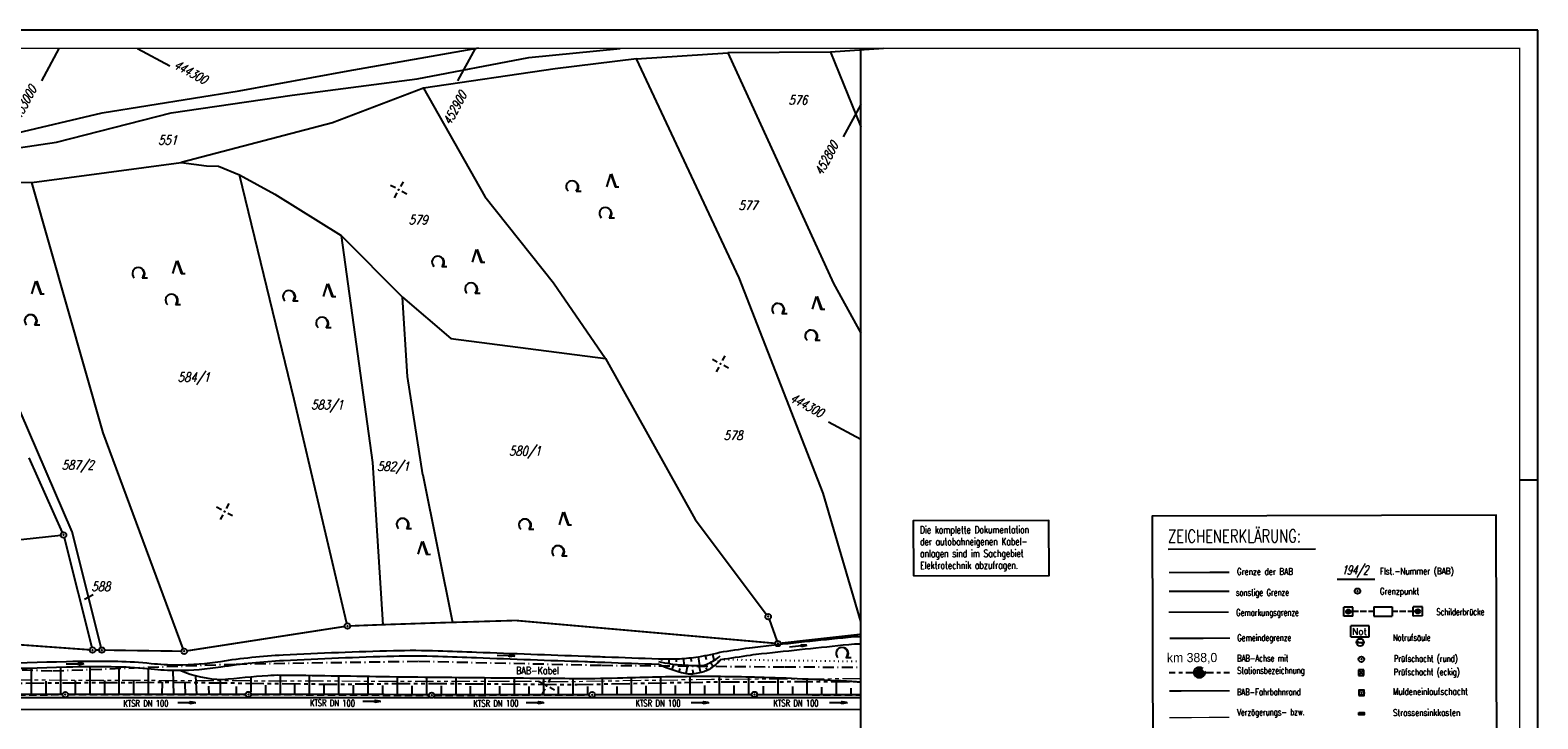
# Model space of a CAD drawing. Extents: x 0 to 1135, y 0 to 420.
# Tile 80 of 80: x 723 to 1135, y 232 to 420. Entities that reach past the tile are written whole.
import ezdxf
from ezdxf.enums import TextEntityAlignment as Align

# ---------------------------------------------------------------- set-up
doc = ezdxf.new("R2010")
doc.units = 0
doc.header["$LTSCALE"] = 2
doc.header["$MEASUREMENT"] = 0
for name, pattern in [('ACHSE', [5.5, 4, -0.5, 0.5, -0.5]), ('AUSGEZOGEN', [0]), ('BAB-FM2', [2.6, 1.5, -0.5, 0.1, -0.5]), ('EinAusfädelung', [3.5, 2.5, -1]), ('GEMARKBAB', [3.7, 2, -0.5, 0.1, -0.5, 0.1, -0.5]), ('GEMEINDE', [3.5, 2, -0.5, 0.5, -0.5]), ('GESTRICH-X2', [1.5, 1, -0.5]), ('PHANTOMX2', [5, 2.5, -0.5, 0.5, -0.5, 0.5, -0.5]), ('PUNKTX2_STR', [0.6, 0.1, -0.5])]:
    doc.linetypes.add(name, pattern=pattern)
doc.layers.get('0').update_dxf_attribs({"color": 8, "linetype": 'AUSGEZOGEN'})
for name, color, linetype in [('ACHSETOP', 250, 'ACHSE'), ('BAB_FM', 8, 'BAB-FM2'), ('BOESCHG', 8, 'AUSGEZOGEN'), ('EINAUSF', 8, 'EinAusfädelung'), ('FBRTOP', 8, 'AUSGEZOGEN'), ('FLSTNR', 8, 'AUSGEZOGEN'), ('FLSTNR-BAB', 7, 'AUSGEZOGEN'), ('GEMARKGRZ', 8, 'GEMARKBAB'), ('GEMEINGRZ', 8, 'GEMEINDE'), ('GRABEN', 8, 'AUSGEZOGEN'), ('GRENZL', 8, 'AUSGEZOGEN'), ('GRENZL-BAB', 7, 'AUSGEZOGEN'), ('GRENZP', 8, 'AUSGEZOGEN'), ('GRENZP-BAB', 7, 'AUSGEZOGEN'), ('KANAL', 200, 'GESTRICH-X2'), ('LEGENDE', 7, 'AUSGEZOGEN'), ('Lichtwellenleiter COLT', 8, 'PHANTOMX2'), ('Lichtwellenleiter GLH', 8, 'PHANTOMX2'), ('MULDE', 8, 'AUSGEZOGEN'), ('NETZ', 250, 'AUSGEZOGEN'), ('NS', 8, 'AUSGEZOGEN'), ('NUTZUNG', 8, 'PUNKTX2_STR'), ('PFEIL', 200, 'CONTINUOUS'), ('PFEILTOP', 8, 'AUSGEZOGEN'), ('RAHMEN', 250, 'AUSGEZOGEN'), ('SB', 8, 'CONTINUOUS'), ('SCHSYMBOL', 200, 'AUSGEZOGEN'), ('TEXTO', 200, 'CONTINUOUS'), ('WALD', 8, 'AUSGEZOGEN')]:
    doc.layers.add(name, color=color, linetype=linetype)
doc.styles.add('ROMANS', font='romans.shx', dxfattribs={"width": 0.8})
doc.styles.add('UNIR-H', font='unir_h.shx', dxfattribs={"width": 0.8})

# ---------------------------------------------------------------- blocks, each defined once
blk = doc.blocks.new('IKR')
at = {"color": 0}
for p, q in [((-2.5, 0), (-1, 0)), ((0, 1), (0, 2.5)), ((1, 0), (2.5, 0)), ((0, -2.5), (0, -1))]:
    blk.add_line(p, q, dxfattribs=at)
blk.add_circle((0, 0), 0.05, dxfattribs=at)
blk.add_point((0, 0), dxfattribs=at)
blk = doc.blocks.new('LW')
at = {"color": 0}
blk.add_line((1.18, 0), (2.58, 0), dxfattribs=at)
for centre, radius, start, end in [((0.07, 1.19), 1.6, 312.7202, 226.7249), ((0.17, 1.08), 1.68, 321.1992, 68.9844), ((0.08, 1.13), 1.67, 319.2916, 65.2101)]:
    blk.add_arc(centre, radius, start, end, dxfattribs=at)
blk = doc.blocks.new('NW')
at = {"color": 0}
for p, q in [((-1.09, 0), (-0.02, 3.47)), ((-0.02, 3.47), (1.19, -0.02)), ((0.08, 3.5), (1.29, 0)), ((0.19, 3.49), (1.41, -0.01)), ((1.18, -0.01), (2.23, 0.02))]:
    blk.add_line(p, q, dxfattribs=at)
blk = doc.blocks.new('*X17')
at = {"color": 0}
for p, q in [((212.23, 257.39), (213.24, 258.4)), ((212.24, 257.33), (213.31, 258.4)), ((212.24, 257.47), (213.17, 258.4)), ((212.24, 257.26), (213.37, 258.39)), ((212.24, 257.55), (213.09, 258.39)), ((212.25, 257.2), (213.43, 258.38)), ((212.26, 257.63), (213, 258.37)), ((212.27, 257.14), (213.49, 258.37)), ((212.28, 257.09), (213.55, 258.35)), ((212.29, 257.73), (212.9, 258.35)), ((212.3, 257.04), (213.6, 258.33)), ((212.32, 256.99), (213.65, 258.31)), ((212.34, 257.86), (212.78, 258.29)), ((212.35, 256.94), (213.69, 258.29)), ((212.37, 256.9), (213.74, 258.26)), ((212.4, 256.85), (213.78, 258.24)), ((212.43, 256.81), (213.83, 258.21)), ((212.46, 256.77), (213.86, 258.18)), ((212.49, 256.73), (213.9, 258.14)), ((212.53, 256.7), (213.94, 258.11)), ((212.56, 256.66), (213.97, 258.07)), ((212.6, 256.63), (214.01, 258.03)), ((212.64, 256.6), (214.04, 257.99)), ((212.68, 256.57), (214.07, 257.95)), ((212.73, 256.54), (214.09, 257.91)), ((212.77, 256.52), (214.12, 257.86)), ((212.82, 256.49), (214.14, 257.82)), ((212.87, 256.47), (214.16, 257.77)), ((212.92, 256.45), (214.18, 257.72)), ((212.97, 256.44), (214.2, 257.66)), ((213.03, 256.42), (214.21, 257.6)), ((213.09, 256.41), (214.22, 257.54)), ((213.16, 256.41), (214.23, 257.48)), ((213.22, 256.4), (214.23, 257.41)), ((213.3, 256.41), (214.23, 257.34)), ((213.38, 256.41), (214.22, 257.26)), ((213.46, 256.43), (214.2, 257.17)), ((213.56, 256.46), (214.18, 257.07)), ((213.69, 256.51), (214.12, 256.95))]:
    blk.add_line(p, q, dxfattribs=at)
blk = doc.blocks.new('SRMAST2')
at = {"color": 0}
blk.add_circle((0, 0), 0.999, dxfattribs=at)
blk.add_point((0, 0), dxfattribs=at)
blk.add_blockref('*X17', (-213.23, -257.4))
blk = doc.blocks.new('PP')
at = {"color": 0}
blk.add_circle((0, -0.01), 1.49, dxfattribs=at)
blk.add_point((0, 0), dxfattribs=at)
blk = doc.blocks.new('BAB-Kabelbemerkung')
at = {"layer": 'BAB_FM', "linetype": 'AUSGEZOGEN'}
blk.add_lwpolyline([(0, 0), (37.06, 0), (37.06, 15.06), (0, 15.06)], close=True, dxfattribs=at)
at = {"layer": 'BAB_FM', "style": 'ROMANS', "width": 0.75}
for s, p in [('Die komplette Dokumentation', (1.83, 11.57)), ('der autobahneigenen Kabel-', (1.83, 8.33)), ('anlagen sind im Sachgebiet', (1.83, 5.09)), ('Elektrotechnik abzufragen.', (1.83, 1.86))]:
    blk.add_text(s, height=2, dxfattribs=at).set_placement(p)
blk = doc.blocks.new('GST')
at = {"color": 0}
blk.add_circle((0, 0), 0.75, dxfattribs=at)
blk.add_point((0, 0), dxfattribs=at)
blk = doc.blocks.new('10')
blk.add_blockref('GST', (0, 0))
blk = doc.blocks.new('PFEIL2')
at = {"color": 0}
for p, q in [((0.88, 0), (-2.4, -0.01)), ((0.88, -0.27), (0.88, 0.28)), ((0.88, 0.28), (2.43, 0.01)), ((0.91, 0.27), (0.88, 0.26)), ((0.97, 0.26), (0.88, 0.25)), ((1.02, 0.25), (0.88, 0.23)), ((1.07, 0.24), (0.88, 0.21)), ((1.13, 0.23), (0.88, 0.19)), ((1.18, 0.22), (0.88, 0.17)), ((1.24, 0.21), (0.88, 0.15)), ((1.29, 0.21), (0.88, 0.14)), ((1.34, 0.2), (0.88, 0.12)), ((1.4, 0.19), (0.88, 0.1)), ((1.45, 0.18), (0.88, 0.08)), ((1.51, 0.17), (0.88, 0.06)), ((1.56, 0.16), (0.88, 0.04)), ((1.61, 0.15), (0.88, 0.02)), ((1.67, 0.14), (0.88, 0.01)), ((1.72, 0.13), (0.88, -0.01)), ((1.78, 0.12), (0.88, -0.03)), ((1.83, 0.11), (0.88, -0.05)), ((1.88, 0.1), (0.88, -0.07)), ((1.94, 0.09), (0.88, -0.09)), ((2.05, 0.08), (0.88, -0.12)), ((1.99, 0.08), (0.88, -0.11)), ((2.1, 0.07), (0.88, -0.14)), ((2.15, 0.06), (0.88, -0.16)), ((2.21, 0.05), (0.88, -0.18)), ((2.26, 0.04), (0.88, -0.2)), ((2.32, 0.03), (0.88, -0.22)), ((2.37, 0.02), (0.88, -0.23)), ((2.42, 0.01), (0.88, -0.25)), ((2.43, 0.01), (0.88, -0.27))]:
    blk.add_line(p, q, dxfattribs=at)
blk = doc.blocks.new('20')
blk.add_lwpolyline([(-0.75, -0.75), (0.75, -0.75), (0.75, 0.75), (-0.75, 0.75)], close=True)
blk.add_circle((0, 0), 0.676)
blk.add_point((0, 0))
blk = doc.blocks.new('SCHA-Q')
for p, q in [((-1.5, 1.5), (1.5, -1.5)), ((-1.5, -1.5), (1.5, 1.5)), ((1.5, 1.5), (-1.5, 1.5)), ((-1.5, 1.5), (-1.5, -1.5)), ((1.5, -1.5), (1.5, 1.5)), ((-1.5, -1.5), (1.5, -1.5))]:
    blk.add_line(p, q)
blk.add_point((0, 0))

msp = doc.modelspace()

# ---------------------------------------------------------------- linework, layer by layer
at = {"layer": 'ACHSETOP'}
for p, q in [((1034.27, 244.45), (1035.92, 244.46)), ((1036.89, 244.46), (1037.89, 244.46)), ((1038.85, 244.47), (1041.48, 244.47)), ((1043.52, 244.48), (1046.34, 244.49)), ((1047.25, 244.49), (1048.26, 244.49)), ((1049.21, 244.49), (1050.74, 244.5))]:
    msp.add_line(p, q, dxfattribs=at)
at = {"layer": 'BAB_FM'}
msp.add_lwpolyline([(592.22, 248.27), (629.22, 247.95), (679.22, 246.83), (729.22, 244.91), (779.22, 246.78), (829.22, 247.56), (879.22, 246.44), (929.22, 246.01), (950, 245.92)], dxfattribs=at)
at = {"layer": 'BOESCHG'}
for p, q in [((895.62, 247.73), (895.63, 248.18)), ((897.63, 246.91), (897.63, 248.15)), ((899.66, 247.41), (899.63, 248.19)), ((901.77, 246.48), (901.63, 248.3)), ((903.74, 247.44), (903.62, 248.49)), ((905.97, 246.36), (905.6, 248.76)), ((907.8, 247.93), (907.57, 249.1)), ((909.93, 247.78), (909.53, 249.51)), ((910.85, 247.78), (911.22, 247.42)), ((723.29, 245.72), (723.29, 238.42)), ((731.29, 245.95), (731.29, 238.43)), ((739.29, 246.09), (739.29, 238.43)), ((747.29, 246.03), (747.29, 238.44)), ((755.29, 245.53), (755.29, 238.44)), ((762.27, 238.44), (762.06, 245.08)), ((768.54, 238.43), (768.3, 243.55)), ((783.29, 243.29), (783.29, 239.06)), ((791.29, 243.78), (791.29, 238.42)), ((799.29, 243.68), (799.29, 238.42)), ((807.29, 243.56), (807.29, 238.41)), ((815.29, 243.44), (815.29, 238.41)), ((823.29, 243.32), (823.29, 238.41)), ((831.29, 243.21), (831.29, 238.4)), ((839.29, 243.14), (839.29, 238.4)), ((887.29, 243.1), (887.29, 238.37)), ((895.29, 243.3), (895.29, 238.37)), ((896.72, 246.47), (896.47, 245.86)), ((898.85, 246.73), (898.35, 245.2)), ((900.54, 245.58), (900.26, 244.61)), ((902.63, 246.44), (902.2, 244.11)), ((903.29, 243.42), (903.29, 238.37)), ((904.01, 245.21), (904.19, 244.03)), ((905.71, 246.36), (906.15, 244.38)), ((907.68, 245.78), (908.04, 245.03)), ((908.9, 247.19), (909.73, 246.09)), ((911.29, 243.42), (911.29, 238.36)), ((919.29, 243.29), (919.29, 238.36)), ((727.29, 242.13), (727.29, 238.43)), ((735.29, 242.24), (735.29, 238.43)), ((743.29, 242.26), (743.29, 238.44)), ((751.29, 242.15), (751.29, 238.44)), ((759.08, 241.8), (758.98, 238.44)), ((765.43, 238.44), (765.33, 241.46)), ((771.92, 238.43), (771.86, 240.73)), ((774.99, 238.43), (775.02, 242.58)), ((779.29, 240.68), (779.29, 238.43)), ((787.29, 241.02), (787.29, 238.42)), ((795.29, 241.08), (795.29, 238.42)), ((803.29, 241.02), (803.29, 238.42)), ((811.29, 240.96), (811.29, 238.41)), ((819.29, 240.89), (819.29, 238.41)), ((827.29, 240.83), (827.29, 238.4)), ((835.29, 240.79), (835.29, 238.4)), ((843.29, 240.75), (843.29, 238.4)), ((847.29, 243.06), (847.29, 238.39)), ((851.29, 240.71), (851.29, 238.39)), ((855.29, 242.99), (855.29, 238.39)), ((859.29, 240.67), (859.29, 238.39)), ((863.29, 242.92), (863.29, 238.39)), ((867.29, 240.64), (867.29, 238.38)), ((871.29, 242.86), (871.29, 238.38)), ((875.29, 240.61), (875.29, 238.38)), ((879.29, 242.88), (879.29, 238.38)), ((883.29, 240.68), (883.29, 238.38)), ((891.29, 240.79), (891.29, 238.37)), ((899.29, 240.87), (899.29, 238.37)), ((907.29, 240.9), (907.29, 238.36)), ((915.29, 240.87), (915.29, 238.36)), ((923.29, 240.77), (923.29, 238.36)), ((927.29, 243.05), (927.29, 238.35)), ((931.29, 240.62), (931.29, 238.35)), ((935.29, 242.72), (935.29, 238.35)), ((939.29, 240.44), (939.29, 238.35)), ((943.29, 242.31), (943.29, 238.35)), ((947.29, 240.21), (947.29, 238.34))]:
    msp.add_line(p, q, dxfattribs=at)
at = {"layer": 'BOESCHG', "flags": 128}
for points in [[(911.75, 248.02, -0.077411), (908.9, 245.52, -0.092891), (905.96, 244.34, -0.013174), (903.97, 244, -0.048508), (903.42, 243.97, -0.051284), (901.53, 244.26, -0.020941), (897.07, 245.63, -0.021723), (896.18, 245.99, -0.012231), (894.66, 246.73)], [(894.71, 248.23, 0.024089), (899.83, 248.2, 0.024089), (904.93, 248.66, 0.015706), (908.22, 249.23, 0.015706), (911.47, 250)]]:
    msp.add_lwpolyline(points, format="xyb", dxfattribs=at)
at = {"layer": 'BOESCHG'}
for points in [[(775.57, 242.56, -0.006074), (787.98, 243.67, -0.022393), (791.36, 243.78, -0.000902), (819.24, 243.38, 0.001623), (834.73, 243.18, 0.000273), (863.12, 242.92, 0.000805), (872.75, 242.85, 0.009894), (885, 243.03, -0.006532), (903.54, 243.42, -0.009438), (922.06, 243.22, -0.007264), (946.1, 242.15, -0.009652), (950, 241.85, 0.047474)], [(731.77, 238.43, 0.000075), (722.18, 238.42, 0.000043), (683.88, 238.38)], [(763.29, 238.44, 0.000234), (733.48, 238.43, 0.000043)], [(781.73, 238.43, 0.000001), (769.81, 238.43, 0.000051), (763.29, 238.44, 0.000048)], [(831.83, 238.4, 0.000003), (783.53, 238.43, 0.000051)], [(875.75, 238.38, 0.000003), (833.63, 238.4, 0.000051)], [(920.11, 238.36, 0.000003), (877.37, 238.38, 0.000051)], [(950, 238.34, 0.000002), (921.73, 238.36, 0.000051)]]:
    msp.add_lwpolyline(points, format="xyb", dxfattribs=at)
msp.add_arc((775.97, 272.78), 30.21, 246.4493, 269.238, dxfattribs=at)
at = {"layer": 'EINAUSF', "const_width": 0.35}
msp.add_lwpolyline([(1034.26, 232.14), (1050.72, 232.19)], dxfattribs=at)
at = {"layer": 'FBRTOP', "const_width": 0.5}
for points in [[(25, 256.16), (28.37, 255.64), (52.94, 252.16), (77.56, 248.98), (102.22, 246.12), (126.91, 243.57), (151.64, 241.33), (176.38, 239.4), (201.15, 237.78), (225.94, 236.48), (250.75, 235.49), (275.56, 234.81), (300.4, 234.44), (317.02, 234.37), (325.26, 234.37), (350.26, 234.37), (375.26, 234.37), (400.26, 234.37), (425.26, 234.37), (575.26, 234.37), (825.26, 234.37), (950, 234.37)], [(1034.29, 239.42), (1050.75, 239.47)]]:
    msp.add_lwpolyline(points, dxfattribs=at)
at = {"layer": 'FBRTOP'}
for points in [[(683.42, 237.62), (825.26, 237.62), (832.12, 237.62)], [(833.28, 237.62), (950, 237.62)]]:
    msp.add_lwpolyline(points, dxfattribs=at)
at = {"layer": 'FLSTNR'}
msp.add_line((737.89, 264.46), (740.24, 265.74), dxfattribs=at)
at = {"layer": 'FLSTNR-BAB'}
msp.add_lwpolyline([(1080.16, 269.96), (1090.44, 269.99)], dxfattribs=at)
at = {"layer": 'GEMARKGRZ', "color": 7, "const_width": 0.5}
msp.add_lwpolyline([(1034.1, 260.93), (1050.56, 260.97)], dxfattribs=at)
at = {"layer": 'GEMEINGRZ', "color": 7, "const_width": 0.5}
msp.add_lwpolyline([(1034.4, 253.8), (1050.86, 253.84)], dxfattribs=at)
at = {"layer": 'GRABEN'}
msp.add_lwpolyline([(894.69, 247.48, 0.015196), (897.99, 246.85, 0.020652), (900.44, 246.57, 0.009226), (903.56, 246.4, 0.011503), (906.06, 246.36, 0.109232), (908.29, 246.88, 0.062953), (911.61, 249.01)], format="xyb", dxfattribs=at)
at = {"layer": 'GRENZL'}
for p, q in [((809.94, 408.88), (845.62, 415.16)), ((828.74, 406.72), (859.25, 412.5)), ((859.25, 412.5), (884.2, 415)), ((888.71, 412.2), (866.48, 409.45)), ((888.71, 412.2), (913.66, 413.77)), ((916.79, 352.3), (888.71, 412.2)), ((941.67, 414.01), (913.66, 413.77)), ((913.66, 413.77), (942.56, 350.77)), ((956.24, 415), (941.67, 414.01)), ((941.67, 414.01), (950, 393.58)), ((780.1, 403.43), (809.94, 408.88)), ((866.48, 409.45), (830.47, 404.14)), ((794.61, 402.27), (828.74, 406.72)), ((830.47, 404.14), (805.59, 394.64)), ((830.47, 404.14), (847.28, 374.53)), ((742.74, 397.41), (780.1, 403.43)), ((761.53, 397.43), (794.61, 402.27)), ((718.01, 391.59), (742.74, 397.41)), ((730.23, 389.4), (761.53, 397.43)), ((805.59, 394.64), (764.24, 383.79)), ((712.05, 386.72), (730.23, 389.4)), ((723.51, 378.36), (764.24, 383.79)), ((764.24, 383.79), (771.2, 382.96)), ((771.2, 382.96), (774.48, 382.79)), ((774.48, 382.79), (780.23, 380.46)), ((795.2, 319.07), (780.23, 380.46)), ((780.23, 380.46), (789.88, 375.19)), ((690.63, 378.88), (723.51, 378.36)), ((742.96, 309.96), (723.51, 378.36)), ((789.88, 375.19), (807.99, 363.9)), ((847.28, 374.53), (866.02, 350.95)), ((807.99, 363.89), (824.72, 347.05)), ((807.99, 363.89), (816.55, 301.83)), ((866.02, 350.95), (880.23, 330.24)), ((939.73, 293.49), (916.79, 352.3)), ((942.56, 350.77), (950, 337.15)), ((826.11, 325.33), (824.72, 347.05)), ((824.72, 347.05), (837.95, 335.72)), ((837.95, 335.72), (880.23, 330.24)), ((880.23, 330.24), (904.77, 286.3)), ((830.35, 298.48), (826.11, 325.33)), ((809.54, 257.89), (795.2, 319.07)), ((734.49, 282.9), (720.28, 315.84)), ((764.87, 250.97), (742.96, 309.96)), ((731.84, 282.73), (722.75, 303.14)), ((816.55, 301.83), (819.37, 257.53)), ((830.35, 298.48), (838.4, 258.16)), ((950, 258.42), (939.73, 293.49)), ((904.77, 286.3), (924.23, 260.32)), ((700.94, 278.79), (731.39, 281.96)), ((732.32, 281.31), (739.9, 251.33)), ((742.44, 251.31), (734.49, 282.9)), ((1034.23, 266.65), (1050.69, 266.69)), ((924.94, 259.02), (927.07, 253.08))]:
    msp.add_line(p, q, dxfattribs=at)
at = {"layer": 'GRENZL-BAB', "const_width": 0.5}
for points in [[(1034.21, 271.78), (1050.68, 271.83)], [(765.87, 250.38), (808.98, 257.05)], [(810.47, 257.19), (819.37, 257.53)], [(819.37, 257.53), (835.43, 258.07)], [(835.43, 258.07), (838.4, 258.16)], [(838.4, 258.16), (855.71, 258.68)], [(922.84, 252.77), (855.71, 258.68)], [(706.86, 253.01), (739.34, 250.66)], [(926.58, 252.44), (922.84, 252.77)], [(928.07, 252.46), (950, 254.91)], [(740.83, 250.6), (741.87, 250.59)], [(764.38, 250.28), (743.37, 250.58)]]:
    msp.add_lwpolyline(points, dxfattribs=at)
at = {"layer": 'KANAL'}
for p, q in [((683.78, 238.33), (731.86, 238.41)), ((733.35, 238.41), (781.9, 238.45)), ((783.4, 238.46), (832, 238.25)), ((833.49, 238.26), (875.81, 238.4)), ((877.3, 238.41), (920.18, 238.46)), ((921.67, 238.46), (950, 238.35))]:
    msp.add_line(p, q, dxfattribs=at)
at = {"layer": 'LEGENDE'}
msp.add_line((1033.94, 278.2), (1074.25, 278.3), dxfattribs=at)
msp.add_lwpolyline([(1030.06, 117.08), (1124.07, 117.32), (1123.63, 287.47), (1029.62, 287.23)], close=True, dxfattribs=at)
at = {"layer": 'Lichtwellenleiter COLT', "lineweight": 0, "flags": 128}
for points in [[(853.19, 241.98), (805.74, 242.06), (705.39, 242.42), (638.78, 242.39), (611.01, 241.93), (604.78, 242.34)], [(950, 242.72), (909.24, 242.56), (872.09, 241.94), (853.18, 241.98)]]:
    msp.add_lwpolyline(points, dxfattribs=at)
at = {"layer": 'Lichtwellenleiter GLH', "flags": 128}
msp.add_lwpolyline([(601.93, 241.95), (611.5, 241.19), (639.28, 241.62), (682.98, 240.91), (705.75, 241.68), (716.49, 241.56), (760.57, 241.82), (806.03, 241.27), (828.14, 241.5), (872.49, 241.19), (909.68, 241.92), (950, 242)], dxfattribs=at)
at = {"layer": 'MULDE'}
for points in [[(402.17, 240.74, 0.000005), (413.43, 240.74, 0.000006), (421.55, 240.73, 0), (450.36, 240.73, 0.000007), (451.86, 240.73), (463.17, 240.72, 0.000006), (493.06, 240.72, 0.000025), (500.11, 240.72, 0.000589), (500.47, 240.72, 0.000017), (513.16, 240.75, 0.001441), (540.28, 240.89, -0.004051), (549.92, 240.89, -0.002327), (552.3, 240.86, 0.000509), (563.18, 240.68, 0.000608), (574.06, 240.53, 0.011247), (574.65, 240.53, 0.026637), (574.66, 240.53, 0.000678), (575.14, 240.6, 0.037681), (577.07, 241.03, 0.034266), (579.1, 241.79)], [(911.47, 250, -0.0031), (919.6, 251.22, -0.00834), (922.63, 251.6, -0.002265), (946.58, 254.13, -0.016922), (949.79, 254.34, -0.000254), (950, 254.35, 0.006467)], [(911.75, 248.02, -0.003104), (919.85, 249.23, -0.008343), (922.87, 249.62, -0.002261), (946.68, 252.13, -0.016898), (949.88, 252.34, -0.000145), (950, 252.35, 0.006484)]]:
    msp.add_lwpolyline(points, format="xyb", dxfattribs=at)
at = {"layer": 'MULDE', "flags": 128}
for points in [[(678.89, 245.22, -0.002), (687.94, 245.94, -0.008495), (690.07, 246.06, -0.003661), (732.94, 247.49, -0.011203), (746.96, 247.54, -0.02268), (756.05, 246.96, 0.028519), (763.28, 246.58, 0.037443), (775.05, 247.51, -0.025669), (792.16, 249.28, -0.006287), (822.31, 250.46, -0.015593), (834.47, 250.4, -0.0001), (844.99, 250.02, 0.000035), (874.65, 248.95, 0.000074), (880.12, 248.75, 0.000028), (894.71, 248.23)], [(679, 243.73, -0.001997), (688.02, 244.44, -0.008491), (690.14, 244.56, -0.003664), (732.91, 245.99, -0.011177), (746.94, 246.04, -0.022726), (756.05, 245.45, 0.028547), (763.31, 245.07, 0.037444), (775.11, 246.01, -0.025696), (792.25, 247.78, -0.006269), (822.35, 248.96, -0.015593), (834.47, 248.9, -0.0001), (844.96, 248.52, 0.000035), (874.59, 247.45, 0.000074), (880.07, 247.25, 0.000028), (894.66, 246.73)]]:
    msp.add_lwpolyline(points, format="xyb", dxfattribs=at)
at = {"layer": 'NETZ'}
for p, q in [((730.89, 414.98), (726.13, 406.18)), ((752.34, 414.98), (761.14, 410.22)), ((844.58, 414.98), (839.82, 406.18)), ((949.98, 399.67), (945.22, 390.87)), ((949.98, 308.1), (941.18, 312.86))]:
    msp.add_line(p, q, dxfattribs=at)
at = {"layer": 'NS', "color": 5}
for p, q in [((1088.9, 257.21), (1083.92, 257.19)), ((1083.92, 254.19), (1083.92, 257.19)), ((1088.91, 254.21), (1088.9, 257.21)), ((1083.92, 254.19), (1088.91, 254.21)), ((1085.76, 252.7), (1086.1, 253.05)), ((1085.76, 252.7), (1087.16, 252.7)), ((1086.82, 252.35), (1087.16, 252.7))]:
    msp.add_line(p, q, dxfattribs=at)
msp.add_circle((1086.46, 252.7), 1, dxfattribs=at)
at = {"layer": 'NUTZUNG'}
msp.add_lwpolyline([(950, 247.42), (911.7, 247.96)], dxfattribs=at)
at = {"layer": 'RAHMEN'}
for p, q in [((1135, 420), (0, 420)), ((1135, 0), (1135, 420)), ((950, 0), (950, 415)), ((1135, 297), (1130, 297))]:
    msp.add_line(p, q, dxfattribs=at)
at = {"layer": 'RAHMEN', "const_width": 0.35}
msp.add_lwpolyline([(25, 5), (1130, 5), (1130, 415), (25, 415), (25, 5)], dxfattribs=at)
at = {"layer": 'SB', "color": 0}
for p, q in [((1084.46, 262.36), (1081.96, 262.36)), ((1081.96, 259.86), (1081.96, 262.36)), ((1084.46, 259.86), (1081.96, 259.86)), ((1083.23, 260.51), (1082.61, 261.13)), ((1083.16, 260.51), (1082.61, 261.05)), ((1083.3, 260.51), (1082.62, 261.19)), ((1083.35, 260.53), (1082.63, 261.25)), ((1083.07, 260.52), (1082.63, 260.97)), ((1083.41, 260.54), (1082.64, 261.31)), ((1083.46, 260.56), (1082.66, 261.36)), ((1082.97, 260.56), (1082.66, 260.86)), ((1083.51, 260.59), (1082.69, 261.4)), ((1083.55, 260.61), (1082.71, 261.45)), ((1083.59, 260.64), (1082.74, 261.49)), ((1083.63, 260.68), (1082.78, 261.52)), ((1083.66, 260.71), (1082.81, 261.56)), ((1083.69, 260.75), (1082.85, 261.59)), ((1083.72, 260.8), (1082.89, 261.62)), ((1083.75, 260.84), (1082.94, 261.64)), ((1083.77, 260.89), (1082.99, 261.67)), ((1083.79, 260.94), (1083.04, 261.68)), ((1083.8, 261), (1083.1, 261.7)), ((1083.81, 261.06), (1083.16, 261.71)), ((1083.81, 261.13), (1083.23, 261.71)), ((1083.8, 261.21), (1083.31, 261.7)), ((1083.78, 261.31), (1083.4, 261.68)), ((1083.7, 261.45), (1083.55, 261.61)), ((1085.96, 261.12), (1083.81, 261.11)), ((1084.46, 259.86), (1084.46, 262.36)), ((1088.21, 261.12), (1086.46, 261.12)), ((1090.21, 261.13), (1088.71, 261.12)), ((1090.21, 262.38), (1095.21, 262.39)), ((1090.21, 262.38), (1090.21, 259.88)), ((1090.21, 259.88), (1095.21, 259.89)), ((1095.21, 262.39), (1095.21, 259.89)), ((1096.71, 261.14), (1095.21, 261.14)), ((1098.96, 261.15), (1097.21, 261.14)), ((1101.61, 261.16), (1099.46, 261.15)), ((1103.46, 262.41), (1100.96, 262.4)), ((1100.96, 259.9), (1100.96, 262.4)), ((1103.46, 259.91), (1100.96, 259.9)), ((1102.25, 260.56), (1101.61, 261.2)), ((1102.18, 260.56), (1101.61, 261.12)), ((1102.31, 260.57), (1101.62, 261.26)), ((1102.1, 260.57), (1101.62, 261.04)), ((1102.37, 260.58), (1101.63, 261.32)), ((1102.42, 260.6), (1101.65, 261.37)), ((1102, 260.59), (1101.65, 260.95)), ((1102.47, 260.62), (1101.67, 261.42)), ((1102.52, 260.64), (1101.69, 261.46)), ((1102.56, 260.67), (1101.72, 261.51)), ((1101.84, 260.68), (1101.74, 260.79)), ((1102.6, 260.7), (1101.75, 261.55)), ((1102.64, 260.74), (1101.79, 261.58)), ((1102.67, 260.77), (1101.82, 261.62)), ((1102.7, 260.81), (1101.86, 261.65)), ((1102.73, 260.86), (1101.91, 261.68)), ((1102.75, 260.9), (1101.95, 261.7)), ((1102.77, 260.95), (1102, 261.72)), ((1102.79, 261.01), (1102.06, 261.74)), ((1102.8, 261.07), (1102.12, 261.75)), ((1102.81, 261.13), (1102.18, 261.76)), ((1102.81, 261.2), (1102.25, 261.76)), ((1102.8, 261.29), (1102.33, 261.74)), ((1102.76, 261.39), (1102.44, 261.71)), ((1103.46, 259.91), (1103.46, 262.41))]:
    msp.add_line(p, q, dxfattribs=at)
for centre in [(1083.21, 261.11), (1102.21, 261.16)]:
    msp.add_circle(centre, 0.6, dxfattribs=at)
at = {"layer": 'SCHSYMBOL'}
msp.add_lwpolyline([(1086.04, 233.52), (1087.54, 233.52), (1087.54, 232.94), (1086.04, 232.93)], close=True, dxfattribs=at)

# ---------------------------------------------------------------- block references
at = {"layer": 'ACHSETOP', "rotation": 0.1471602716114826}
for name in ['PP', 'SRMAST2']:
    msp.add_blockref(name, (1042.51, 244.48), dxfattribs=at)
at = {"layer": 'BAB_FM', "rotation": 0.1471602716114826}
msp.add_blockref('BAB-Kabelbemerkung', (964.37, 270.88), dxfattribs=at)
at = {"layer": 'GRENZP'}
for p in [(732.14, 282.04), (924.68, 259.73)]:
    msp.add_blockref('GST', p, dxfattribs=at)
at = {"layer": 'GRENZP-BAB', "rotation": 0.1471602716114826}
msp.add_blockref('GST', (1085.72, 266.71), dxfattribs=at)
at = {"layer": 'GRENZP-BAB'}
for p in [(809.72, 257.16), (740.08, 250.61), (742.62, 250.59), (927.33, 252.37), (765.13, 250.26)]:
    msp.add_blockref('GST', p, dxfattribs=at)
at = {"layer": 'NETZ', "rotation": 151.5965}
for p in [(823.71, 376.39), (911.67, 328.82), (776.14, 288.43), (864.1, 240.86)]:
    msp.add_blockref('IKR', p, dxfattribs=at)
at = {"layer": 'PFEIL'}
for p, rotation in [((765.79, 236.16), 0.04623548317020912), ((816.35, 236.54), 359.775735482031), ((860.96, 236.16), 0.1803354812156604), ((906.05, 236.16), 0.09293548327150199), ((943.85, 236.19), 359.7824354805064)]:
    msp.add_blockref('PFEIL2', p, dxfattribs=dict(at, rotation=rotation))
at = {"layer": 'PFEILTOP'}
for p, rotation in [((932.87, 251.63), 5.765466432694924), ((853.07, 249.02), 357.8245703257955), ((735.3, 246.76), 1.186405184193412)]:
    msp.add_blockref('PFEIL2', p, dxfattribs=dict(at, rotation=rotation))
at = {"layer": 'SCHSYMBOL'}
for name, p, rotation in [('GST', (1086.77, 248.08), 0.1470602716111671), ('10', (732.62, 238.41), 3.548496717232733e-05), ('10', (782.65, 238.45), 3.548496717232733e-05), ('10', (832.74, 238.26), 3.548496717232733e-05), ('10', (876.56, 238.39), 3.548496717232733e-05), ('10', (920.92, 238.47), 3.548496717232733e-05), ('20', (1086.83, 238.93), 0.02910113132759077)]:
    msp.add_blockref(name, p, dxfattribs=dict(at, rotation=rotation))
at = {"layer": 'SCHSYMBOL', "xscale": 0.5000000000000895, "yscale": 0.5, "zscale": 0.5, "rotation": 0.1471602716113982}
msp.add_blockref('SCHA-Q', (1086.74, 244.41), dxfattribs=at)
at = {"layer": 'WALD'}
for name, p in [('NW', (881.67, 377.2)), ('LW', (871.02, 376.02)), ('LW', (880.09, 368.73)), ('NW', (844.99, 356.6)), ('LW', (752.48, 352.32)), ('NW', (763.12, 353.5)), ('LW', (834.34, 355.42)), ('NW', (724.61, 347.92)), ('NW', (804.27, 347.21)), ('LW', (843.41, 348.13)), ('LW', (761.55, 345.03)), ('LW', (793.63, 346.03)), ('NW', (937.91, 343.72)), ('LW', (723.04, 339.45)), ('LW', (927.27, 342.54)), ('LW', (802.7, 338.74)), ('LW', (936.33, 335.25)), ('LW', (824.68, 283.79)), ('LW', (858.09, 283.62)), ('NW', (868.73, 284.8)), ('NW', (830.15, 276.76)), ('LW', (867.16, 276.33)), ('LW', (944.77, 248.52))]:
    msp.add_blockref(name, p, dxfattribs=at)

# ---------------------------------------------------------------- texts
at = {"layer": 'ACHSETOP', "style": 'UNIR-H'}
msp.add_text('km 388,0', height=2.5, rotation=0.1472, dxfattribs=at).set_placement((1033.65, 247.27))
at = {"layer": 'BAB_FM', "style": 'ROMANS', "width": 0.8}
msp.add_text('BAB-Kabel', height=2, rotation=0.1742, dxfattribs=at).set_placement((855.79, 244))
at = {"layer": 'FLSTNR', "style": 'ROMANS', "oblique": 15, "width": 0.8}
for s, p in [('576', (930.25, 399.65)), (' 551', (756.65, 388.7)), ('577', (916.59, 370.9)), ('579', (826.49, 366.92)), ('584/1', (763.34, 323.92)), ('583/1', (799.81, 316.36)), ('578', (912.53, 308.02)), ('580/1', (853.87, 303.77)), ('587/2', (731.64, 299.92)), ('582/1', (817.84, 299.57)), ('588', (739.75, 266.72))]:
    msp.add_text(s, height=2.5, dxfattribs=at).set_placement(p)
at = {"layer": 'FLSTNR-BAB', "style": 'ROMANS', "oblique": 15, "width": 0.66}
msp.add_text('194/2', height=2.5, rotation=0.1472, dxfattribs=at).set_placement((1081.41, 271.22))
at = {"layer": 'LEGENDE', "style": 'ROMANS'}
for s, height, width, p in [('ZEICHENERKLÄRUNG:', 3.5, 0.75, (1033.95, 279.95)), ('Grenze der BAB', 1.8, 0.8, (1052.77, 271.15)), ('Flst.-Nummer (BAB)', 1.8, 0.8, (1091.81, 271.25)), ('sonstige Grenze', 1.8, 0.75, (1052.48, 265.43)), ('Grenzpunkt', 1.8, 0.8, (1091.83, 265.75)), ('Gemarkungsgrenze', 1.8, 0.75, (1052.56, 259.95)), ('Schilderbrücke', 1.8, 0.75, (1107.28, 260.14)), ('Gemeindegrenze', 1.8, 0.75, (1052.86, 253.06)), ('Notrufsäule', 1.8, 0.75, (1095.39, 253.09)), ('BAB-Achse mit', 1.8, 0.75, (1052.82, 247.46)), ('Prüfschacht (rund)', 1.8, 0.75, (1095.65, 247.36)), ('Stationsbezeichnung', 1.8, 0.75, (1052.83, 244.11)), ('Prüfschacht (eckig)', 1.8, 0.75, (1095.62, 243.69)), ('BAB-Fahrbahnrand', 1.8, 0.75, (1052.77, 238.24)), ('Muldeneinlaufschacht', 1.8, 0.8, (1095.4, 238.35)), ('Verzögerungs- bzw.', 1.8, 0.75, (1052.82, 232.72)), ('Strassensinkkasten', 1.8, 0.8, (1095.42, 232.58))]:
    msp.add_text(s, height=height, rotation=0.1472, dxfattribs=dict(at, width=width)).set_placement(p)
at = {"layer": 'NETZ', "style": 'ROMANS', "oblique": 16.6, "width": 0.75}
for s, rotation, p in [('444300', 331.5965, (762.02, 409.75)), ('453000', 61.5965, (720.31, 395.41)), ('452900', 61.5965, (837.86, 393.81)), ('452800', 61.5965, (939.4, 380.1)), ('444300', 331.5965, (930.41, 318.69))]:
    msp.add_text(s, height=2.5, rotation=rotation, dxfattribs=at).set_placement(p)
at = {"layer": 'NS', "color": 5, "style": 'ROMANS'}
msp.add_text('Not', height=1.8, rotation=0.1472, dxfattribs=at).set_placement((1084.22, 254.77))
at = {"layer": 'TEXTO', "style": 'ROMANS', "width": 0.75}
for rotation, p in [(0.0462, (754.64, 235.13)), (359.7757, (805.61, 235.23)), (0.1803, (850.32, 235.13)), (0.0929, (894.6, 235.17)), (359.7824, (932.29, 235.19))]:
    msp.add_text('KTSR DN 100', height=1.8, rotation=rotation, dxfattribs=at).set_placement(p, align=Align.CENTER)

doc.saveas('drawing.dxf')
